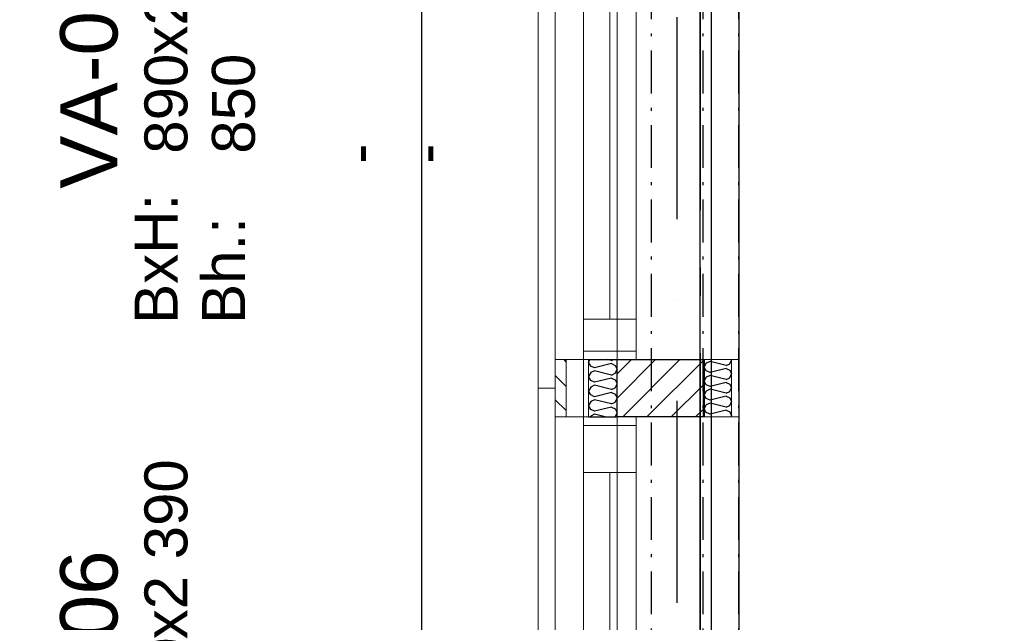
# Model space of a CAD drawing. Header units: millimetres. Extents: x -173281 to 144469, y -85977 to 83288.
# Tile 230 of 256: x -78862 to -77142, y -21486 to -20433. Entities that reach past the tile are written whole.
import ezdxf
from ezdxf.enums import TextEntityAlignment as Align

# ---------------------------------------------------------------- set-up
doc = ezdxf.new("R2010")
doc.units = ezdxf.units.MM
doc.header["$LTSCALE"] = 0.5
doc.header["$MEASUREMENT"] = 0
for name, pattern in [('Akselinje', [1500, 1000, -200, 100, -200]), ('Over snittplan', [260, 150, -50, 10, -50]), ('PLINE', [0]), ('Prikk & stiplet', [1340.555525, 705.555534, -352.777767, 0, -282.222223])]:
    doc.linetypes.add(name, pattern=pattern)
for name, color, linetype in [('222- Søyler  (Skravur)(Nye konstruksjoner)', 7, 'Continuous'), ('222- Søyler (Nye konstruksjoner)', 7, 'Continuous'), ('223- Bjelker(Nye konstruksjoner)', 7, 'Continuous'), ('232- Ikke-bærende yttervegger (Skravur)(Nye konstruksjoner)', 7, 'Continuous'), ('232- Ikke-bærende yttervegger(Nye konstruksjoner)', 7, 'Continuous'), ('235- Utvendig kledning og overflate (Skravur)(Nye konstruksjoner)', 7, 'Continuous'), ('244- Vinduer_ dører_ foldevegger(Nye konstruksjoner)', 7, 'Continuous'), ('252- Gulv på grunn_ bunnplate', 7, 'Continuous'), ('253- Oppforet gulv_ påstøp(Nye konstruksjoner)', 7, 'Continuous'), ('256- Faste himlinger og overflatebehandling(Nye konstruksjoner)', 7, 'Continuous'), ('82-- Modullinjer', 7, 'Continuous'), ('852- Teknisk_symbolsk informasjon_ bygning(Nye konstruksjoner)', 7, 'Continuous'), ('862- M___Nettoareal(Nye konstruksjoner)', 7, 'Continuous'), ('862- M___Nettoareal(Polylinje)(Nye konstruksjoner)', 7, 'Continuous'), ('862- M___Nettoareal(Tekst)(Nye konstruksjoner)', 7, 'Continuous'), ('tiltaksgrense', 7, 'Continuous')]:
    doc.layers.add(name, color=color, linetype=linetype)
for name, color, linetype, lineweight in [('234- Vinduer_ dører_ porter(Nye konstruksjoner)', 7, 'Continuous', 0), ('235- Utvendig kledning og overflate(Nye konstruksjoner)', 7, 'Continuous', 0), ('236- Innvendig kledning og overflate(Nye konstruksjoner)', 7, 'Continuous', 0)]:
    doc.layers.add(name, color=color, linetype=linetype, lineweight=lineweight)
doc.styles.add('GENERATED_STYLE_1', font='arial.ttf')
doc.styles.add('GENERATED_STYLE_2', font='arial.ttf')
doc.linetypes.add('Tiltaksgrense', pattern='A,0,[6,A-2607.111 Plan 1. etasje1.Shx,S=4.761905,R=0,X=0,Y=0],-1200,0', length=1200)

# ---------------------------------------------------------------- blocks, each defined once
blk = doc.blocks.new('Dans_teater_A-120_6', base_point=(-73175.2, -21455.7))
at = {"layer": '862- M___Nettoareal(Polylinje)(Nye konstruksjoner)', "linetype": 'PLINE', "flags": 128}
blk.add_lwpolyline([(-77605.7, -22311.9), (-77605.7, -25661.9), (-76468.2, -25661.9), (-76468.2, -25666.9), (-68938.2, -25666.9), (-68938.2, -22216.9), (-68938.2, -18756.9), (-77605.7, -18756.9), (-77605.7, -22121.9), (-77668.2, -22121.9), (-77768.2, -22121.9), (-77768.2, -22311.9), (-77668.2, -22311.9)], close=True, dxfattribs=at)
at = {"layer": '862- M___Nettoareal(Tekst)(Nye konstruksjoner)', "style": 'GENERATED_STYLE_1'}
for tag, height, p in [('DUMMY_862', 150, (-73293.1, -20924)), ('ROOM_NAME', 150, (-73293.1, -22021.7)), ('DUMMY_861', 100, (-73450.2, -21621.5)), ('ROOM_NUMBER', 100, (-73450.2, -22010.3)), ('DUMMY_863', 100, (-73057.4, -21987.4))]:
    blk.add_attdef(tag, text='', height=height, rotation=90, dxfattribs=at).set_placement(p, align=Align.TOP_LEFT)
blk = doc.blocks.new('*X600')
at = {"layer": '235- Utvendig kledning og overflate (Skravur)(Nye konstruksjoner)', "linetype": 'PLINE'}
for p, q in [((-77865.8, -21026.9), (-77868.2, -21031.1)), ((-77864.3, -21038), (-77868.2, -21031.1)), ((-77828.2, -21028.5), (-77834.4, -21026.9)), ((-77828.2, -21028.5), (-77824.8, -21026.9)), ((-77864.3, -21049.5), (-77868.2, -21056.4)), ((-77857.5, -21041.1), (-77864.3, -21038)), ((-77857.5, -21046.4), (-77864.3, -21049.5)), ((-77828.2, -21033.8), (-77857.5, -21041.1)), ((-77828.2, -21053.8), (-77857.5, -21046.4)), ((-77828.2, -21033.8), (-77821.4, -21036.9)), ((-77821.4, -21036.9), (-77818.2, -21043.8)), ((-77821.4, -21050.7), (-77818.2, -21043.8)), ((-77864.3, -21063.3), (-77868.2, -21056.4)), ((-77857.5, -21066.4), (-77864.3, -21063.3)), ((-77828.2, -21059.1), (-77857.5, -21066.4)), ((-77828.2, -21053.8), (-77821.4, -21050.7)), ((-77828.2, -21059.1), (-77821.4, -21062.2)), ((-77821.4, -21062.2), (-77818.2, -21069.1)), ((-77864.3, -21074.8), (-77868.2, -21081.7)), ((-77864.3, -21088.6), (-77868.2, -21081.7)), ((-77857.5, -21071.7), (-77864.3, -21074.8)), ((-77828.2, -21079.1), (-77857.5, -21071.7)), ((-77828.2, -21084.4), (-77857.5, -21091.7)), ((-77828.2, -21079.1), (-77821.4, -21076)), ((-77828.2, -21084.4), (-77821.4, -21087.4)), ((-77821.4, -21076), (-77818.2, -21069.1)), ((-77864.3, -21100.1), (-77868.2, -21107)), ((-77857.5, -21091.7), (-77864.3, -21088.6)), ((-77857.5, -21097), (-77864.3, -21100.1)), ((-77828.2, -21104.3), (-77857.5, -21097)), ((-77828.2, -21104.3), (-77821.4, -21101.3)), ((-77821.4, -21087.4), (-77818.2, -21094.4)), ((-77821.4, -21101.3), (-77818.2, -21094.4)), ((-77864.3, -21113.9), (-77868.2, -21107)), ((-77857.5, -21117), (-77864.3, -21113.9)), ((-77828.2, -21109.7), (-77857.5, -21117)), ((-77828.2, -21109.7), (-77821.4, -21112.7)), ((-77821.4, -21112.7), (-77818.2, -21119.6)), ((-77864.3, -21125.4), (-77865.2, -21126.9)), ((-77857.5, -21122.3), (-77864.3, -21125.4)), ((-77839, -21126.9), (-77857.5, -21122.3)), ((-77822.2, -21126.9), (-77821.4, -21126.6)), ((-77821.4, -21126.6), (-77818.2, -21119.6))]:
    blk.add_line(p, q, dxfattribs=at)
blk = doc.blocks.new('Vindustempel[59]', base_point=(-77926.2, -20566.9))
at = {"layer": '852- Teknisk_symbolsk informasjon_ bygning(Nye konstruksjoner)', "char_height": 75, "attachment_point": 1, "rotation": 90, "style": 'GENERATED_STYLE_1'}
for s, insert in [('\\A1;{\\pql;\\pt0,50;\\fArial|b0|i0|c0|p0;\\W1.000000;x2\xa0390\\fArial|b0|i0|c0|p0;\\W1.000000;\\A1{\\H.66x;\\S^  ;}\\fArial|b0|i0|c0|p0;\\W1.000000;\\fArial|b0|i0|c0|p0;\\W1.000000;\\A1{\\H.66x;\\S^  ;}}', (-78643.9, -20495.5)), ('\\A1;{\\pql;\\pt0,50;\\fArial|b0|i0|c0|p0;\\W1.000000;890\\fArial|b0|i0|c0|p0;\\W1.000000;\\A1{\\H.66x;\\S^  ;}\\fArial|b0|i0|c0|p0;\\W1.000000;\\fArial|b0|i0|c0|p0;\\W1.000000;\\A1{\\H.66x;\\S^  ;}}', (-78643.9, -20667.1)), ('\\A1;{\\pql;\\pt0,50;\\fArial|b0|i0|c0|p0;\\W1.000000;850\\fArial|b0|i0|c0|p0;\\W1.000000;\\A1{\\H.66x;\\S^  ;}\\fArial|b0|i0|c0|p0;\\W1.000000;\\fArial|b0|i0|c0|p0;\\W1.000000;\\A1{\\H.66x;\\S^  ;}}', (-78526, -20667.1))]:
    blk.add_mtext(s, dxfattribs=dict(at, insert=insert))
at = {"layer": '852- Teknisk_symbolsk informasjon_ bygning(Nye konstruksjoner)', "style": 'GENERATED_STYLE_1'}
for tag, p in [('DUMMY_233', (-78661, -20186.7)), ('DUMMY_234', (-78543.2, -20495.5)), ('DUMMY_236', (-78425.3, -20667.1)), ('DUMMY_238', (-78307.4, -20684.3)), ('DUMMY_240', (-78189.6, -20684.3)), ('DUMMY_235', (-78425.3, -20947.2)), ('DUMMY_237', (-78307.4, -20947.2)), ('DUMMY_239', (-78189.6, -20947.2)), ('strUnitPrefix', (-78661, -20964.3)), ('strSillPrefix', (-78543.2, -20964.3))]:
    blk.add_attdef(tag, text='', height=75, rotation=90, dxfattribs=at).set_placement(p, align=Align.TOP_LEFT)
at = {"layer": '852- Teknisk_symbolsk informasjon_ bygning(Nye konstruksjoner)', "style": 'GENERATED_STYLE_2'}
blk.add_attdef('AC_WIDO_ID', text='', height=100, rotation=90, dxfattribs=at).set_placement((-78661, -20534.3), align=Align.BOTTOM_CENTER)
blk = doc.blocks.new('Vindu[59]')
at = {"layer": '234- Vinduer_ dører_ porter(Nye konstruksjoner)', "linetype": 'PLINE'}
for p, q in [((-77926.2, -20056.9), (-77956.2, -20056.9)), ((-77956.2, -20056.9), (-77956.2, -21076.9)), ((-77926.2, -20106.9), (-77926.2, -21026.9)), ((-77877.2, -20106.9), (-77877.2, -20121.9)), ((-77818.2, -20106.9), (-77818.2, -21026.9)), ((-77785.2, -20121.9), (-77785.2, -20106.9)), ((-77877.2, -20121.9), (-77877.2, -20177.9)), ((-77785.2, -20121.9), (-77877.2, -20121.9)), ((-77785.2, -20177.9), (-77785.2, -20121.9)), ((-77877.2, -20177.9), (-77785.2, -20177.9)), ((-77877.2, -20177.9), (-77877.2, -20955.9)), ((-77831.2, -20177.9), (-77831.2, -20955.9)), ((-77785.2, -20955.9), (-77785.2, -20177.9)), ((-77785.2, -20955.9), (-77877.2, -20955.9)), ((-77877.2, -20955.9), (-77877.2, -21011.9)), ((-77785.2, -21011.9), (-77785.2, -20955.9)), ((-77877.2, -21011.9), (-77877.2, -21026.9)), ((-77785.2, -21011.9), (-77877.2, -21011.9)), ((-77785.2, -21026.9), (-77785.2, -21011.9)), ((-77956.2, -21076.9), (-77926.2, -21076.9))]:
    blk.add_line(p, q, dxfattribs=at)
at = {"layer": '235- Utvendig kledning og overflate(Nye konstruksjoner)', "linetype": 'PLINE'}
for p, q in [((-77926.2, -20106.9), (-77926.2, -20056.9)), ((-77926.2, -20106.9), (-77907.2, -20106.9)), ((-77907.2, -20106.9), (-77877.2, -20106.9)), ((-77877.2, -20106.9), (-77868.2, -20106.9)), ((-77877.2, -20106.9), (-77868.2, -20106.9)), ((-77926.2, -21026.9), (-77907.2, -21026.9)), ((-77926.2, -21026.9), (-77926.2, -21076.9)), ((-77907.2, -21026.9), (-77877.2, -21026.9)), ((-77877.2, -21026.9), (-77868.2, -21026.9)), ((-77877.2, -21026.9), (-77868.2, -21026.9))]:
    blk.add_line(p, q, dxfattribs=at)
at = {"layer": '244- Vinduer_ dører_ foldevegger(Nye konstruksjoner)', "linetype": 'PLINE'}
for p, q in [((-77868.2, -20106.9), (-77818.2, -20106.9)), ((-77868.2, -20106.9), (-77818.2, -20106.9)), ((-77868.2, -21026.9), (-77818.2, -21026.9)), ((-77868.2, -21026.9), (-77818.2, -21026.9))]:
    blk.add_line(p, q, dxfattribs=at)
at = {"layer": '852- Teknisk_symbolsk informasjon_ bygning(Nye konstruksjoner)'}
ref = blk.add_blockref('Vindustempel[59]', (-77926.2, -20566.9), dxfattribs=at)
ref.add_attrib('AC_WIDO_ID', 'VA-07', dxfattribs={"color": 7, "height": 100, "rotation": 90, "style": 'GENERATED_STYLE_2'}).set_placement((-78661, -20534.3), align=Align.BOTTOM_CENTER)
ref.add_attrib('strUnitPrefix', 'BxH:', dxfattribs={"color": 7, "height": 75, "rotation": 90, "style": 'GENERATED_STYLE_1'}).set_placement((-78661, -20964.3), align=Align.TOP_LEFT)
ref.add_attrib('strSillPrefix', 'Bh.:', dxfattribs={"color": 7, "height": 75, "rotation": 90, "style": 'GENERATED_STYLE_1'}).set_placement((-78543.2, -20964.3), align=Align.TOP_LEFT)
ref.add_attrib('DUMMY_238', '-', dxfattribs={"color": 7, "height": 75, "rotation": 90, "style": 'GENERATED_STYLE_1'}).set_placement((-78307.4, -20684.3), align=Align.TOP_LEFT)
ref.add_attrib('DUMMY_240', '-', dxfattribs={"color": 7, "height": 75, "rotation": 90, "style": 'GENERATED_STYLE_1'}).set_placement((-78189.6, -20684.3), align=Align.TOP_LEFT)
blk = doc.blocks.new('Vindustempel[60]', base_point=(-77926.2, -21586.9))
at = {"layer": '852- Teknisk_symbolsk informasjon_ bygning(Nye konstruksjoner)', "char_height": 75, "attachment_point": 1, "rotation": 90, "style": 'GENERATED_STYLE_1'}
for s, insert in [('\\A1;{\\pql;\\pt0,50;\\fArial|b0|i0|c0|p0;\\W1.000000;x2\xa0390\\fArial|b0|i0|c0|p0;\\W1.000000;\\A1{\\H.66x;\\S^  ;}\\fArial|b0|i0|c0|p0;\\W1.000000;\\fArial|b0|i0|c0|p0;\\W1.000000;\\A1{\\H.66x;\\S^  ;}}', (-78643.9, -21515.5)), ('\\A1;{\\pql;\\pt0,50;\\fArial|b0|i0|c0|p0;\\W1.000000;890\\fArial|b0|i0|c0|p0;\\W1.000000;\\A1{\\H.66x;\\S^  ;}\\fArial|b0|i0|c0|p0;\\W1.000000;\\fArial|b0|i0|c0|p0;\\W1.000000;\\A1{\\H.66x;\\S^  ;}}', (-78643.9, -21687.1)), ('\\A1;{\\pql;\\pt0,50;\\fArial|b0|i0|c0|p0;\\W1.000000;850\\fArial|b0|i0|c0|p0;\\W1.000000;\\A1{\\H.66x;\\S^  ;}\\fArial|b0|i0|c0|p0;\\W1.000000;\\fArial|b0|i0|c0|p0;\\W1.000000;\\A1{\\H.66x;\\S^  ;}}', (-78526, -21687.1))]:
    blk.add_mtext(s, dxfattribs=dict(at, insert=insert))
at = {"layer": '852- Teknisk_symbolsk informasjon_ bygning(Nye konstruksjoner)', "style": 'GENERATED_STYLE_1'}
for tag, p in [('DUMMY_233', (-78661, -21206.7)), ('DUMMY_234', (-78543.2, -21515.5)), ('DUMMY_236', (-78425.3, -21687.1)), ('DUMMY_238', (-78307.4, -21704.3)), ('DUMMY_240', (-78189.6, -21704.3)), ('strUnitPrefix', (-78661, -21984.3)), ('DUMMY_235', (-78425.3, -21967.2)), ('DUMMY_237', (-78307.4, -21967.2)), ('DUMMY_239', (-78189.6, -21967.2)), ('strSillPrefix', (-78543.2, -21984.3))]:
    blk.add_attdef(tag, text='', height=75, rotation=90, dxfattribs=at).set_placement(p, align=Align.TOP_LEFT)
at = {"layer": '852- Teknisk_symbolsk informasjon_ bygning(Nye konstruksjoner)', "style": 'GENERATED_STYLE_2'}
blk.add_attdef('AC_WIDO_ID', text='', height=100, rotation=90, dxfattribs=at).set_placement((-78661, -21554.3), align=Align.BOTTOM_CENTER)
blk = doc.blocks.new('Vindu[60]')
at = {"layer": '234- Vinduer_ dører_ porter(Nye konstruksjoner)', "linetype": 'PLINE'}
for p, q in [((-77956.2, -22096.9), (-77956.2, -21076.9)), ((-77956.2, -21076.9), (-77926.2, -21076.9)), ((-77926.2, -22046.9), (-77926.2, -21126.9)), ((-77877.2, -21141.9), (-77877.2, -21126.9)), ((-77818.2, -22046.9), (-77818.2, -21126.9)), ((-77785.2, -21126.9), (-77785.2, -21141.9)), ((-77877.2, -21223.9), (-77877.2, -21141.9)), ((-77785.2, -21141.9), (-77877.2, -21141.9)), ((-77785.2, -21141.9), (-77785.2, -21223.9)), ((-77785.2, -21223.9), (-77877.2, -21223.9)), ((-77877.2, -21949.9), (-77877.2, -21223.9)), ((-77831.2, -21949.9), (-77831.2, -21223.9)), ((-77785.2, -21223.9), (-77785.2, -21949.9)), ((-77877.2, -22031.9), (-77877.2, -21949.9)), ((-77877.2, -21949.9), (-77785.2, -21949.9)), ((-77785.2, -21949.9), (-77785.2, -22031.9)), ((-77877.2, -22046.9), (-77877.2, -22031.9)), ((-77785.2, -22031.9), (-77877.2, -22031.9)), ((-77785.2, -22031.9), (-77785.2, -22046.9)), ((-77926.2, -22096.9), (-77956.2, -22096.9))]:
    blk.add_line(p, q, dxfattribs=at)
at = {"layer": '235- Utvendig kledning og overflate(Nye konstruksjoner)', "linetype": 'PLINE'}
for p, q in [((-77926.2, -21126.9), (-77926.2, -21076.9)), ((-77926.2, -21126.9), (-77907.2, -21126.9)), ((-77907.2, -21126.9), (-77877.2, -21126.9)), ((-77877.2, -21126.9), (-77868.2, -21126.9)), ((-77877.2, -21126.9), (-77868.2, -21126.9)), ((-77926.2, -22046.9), (-77907.2, -22046.9)), ((-77926.2, -22046.9), (-77926.2, -22096.9)), ((-77907.2, -22046.9), (-77877.2, -22046.9)), ((-77877.2, -22046.9), (-77868.2, -22046.9)), ((-77877.2, -22046.9), (-77868.2, -22046.9))]:
    blk.add_line(p, q, dxfattribs=at)
at = {"layer": '244- Vinduer_ dører_ foldevegger(Nye konstruksjoner)', "linetype": 'PLINE'}
for p, q in [((-77868.2, -21126.9), (-77818.2, -21126.9)), ((-77868.2, -21126.9), (-77818.2, -21126.9)), ((-77868.2, -22046.9), (-77818.2, -22046.9)), ((-77868.2, -22046.9), (-77818.2, -22046.9))]:
    blk.add_line(p, q, dxfattribs=at)
at = {"layer": '852- Teknisk_symbolsk informasjon_ bygning(Nye konstruksjoner)'}
ref = blk.add_blockref('Vindustempel[60]', (-77926.2, -21586.9), dxfattribs=at)
ref.add_attrib('AC_WIDO_ID', 'VA-06', dxfattribs={"color": 7, "height": 100, "rotation": 90, "style": 'GENERATED_STYLE_2'}).set_placement((-78661, -21554.3), align=Align.BOTTOM_CENTER)
ref.add_attrib('strUnitPrefix', 'BxH:', dxfattribs={"color": 7, "height": 75, "rotation": 90, "style": 'GENERATED_STYLE_1'}).set_placement((-78661, -21984.3), align=Align.TOP_LEFT)
ref.add_attrib('strSillPrefix', 'Bh.:', dxfattribs={"color": 7, "height": 75, "rotation": 90, "style": 'GENERATED_STYLE_1'}).set_placement((-78543.2, -21984.3), align=Align.TOP_LEFT)
ref.add_attrib('DUMMY_238', '-', dxfattribs={"color": 7, "height": 75, "rotation": 90, "style": 'GENERATED_STYLE_1'}).set_placement((-78307.4, -21704.3), align=Align.TOP_LEFT)
ref.add_attrib('DUMMY_240', '-', dxfattribs={"color": 7, "height": 75, "rotation": 90, "style": 'GENERATED_STYLE_1'}).set_placement((-78189.6, -21704.3), align=Align.TOP_LEFT)
blk = doc.blocks.new('*X1094')
at = {"layer": '232- Ikke-bærende yttervegger (Skravur)(Nye konstruksjoner)', "linetype": 'PLINE'}
for p, q in [((-77662.5, -21033.1), (-77666.2, -21039.7)), ((-77656, -21030.1), (-77662.5, -21033.1)), ((-77627.8, -21037.2), (-77656, -21030.1)), ((-77621.3, -21034.2), (-77618.2, -21027.6)), ((-77618.5, -21026.9), (-77618.2, -21027.6)), ((-77662.5, -21046.4), (-77666.2, -21039.7)), ((-77656, -21049.3), (-77662.5, -21046.4)), ((-77627.8, -21042.3), (-77656, -21049.3)), ((-77627.8, -21037.2), (-77621.3, -21034.2)), ((-77627.8, -21042.3), (-77621.3, -21045.2)), ((-77621.3, -21045.2), (-77618.2, -21051.9)), ((-77662.5, -21057.4), (-77666.2, -21064)), ((-77662.5, -21070.6), (-77666.2, -21064)), ((-77656, -21054.4), (-77662.5, -21057.4)), ((-77627.8, -21061.5), (-77656, -21054.4)), ((-77627.8, -21066.6), (-77656, -21073.6)), ((-77627.8, -21061.5), (-77621.3, -21058.5)), ((-77627.8, -21066.6), (-77621.3, -21069.5)), ((-77621.3, -21058.5), (-77618.2, -21051.9)), ((-77662.5, -21081.7), (-77666.2, -21088.3)), ((-77656, -21073.6), (-77662.5, -21070.6)), ((-77656, -21078.7), (-77662.5, -21081.7)), ((-77627.8, -21085.7), (-77656, -21078.7)), ((-77627.8, -21085.7), (-77621.3, -21082.8)), ((-77621.3, -21069.5), (-77618.2, -21076.1)), ((-77621.3, -21082.8), (-77618.2, -21076.1)), ((-77662.5, -21094.9), (-77666.2, -21088.3)), ((-77656, -21097.9), (-77662.5, -21094.9)), ((-77627.8, -21090.8), (-77656, -21097.9)), ((-77627.8, -21090.8), (-77621.3, -21093.8)), ((-77621.3, -21093.8), (-77618.2, -21100.4)), ((-77621.3, -21107.1), (-77618.2, -21100.4)), ((-77662.5, -21105.9), (-77666.2, -21112.6)), ((-77662.5, -21119.2), (-77666.2, -21112.6)), ((-77656, -21103), (-77662.5, -21105.9)), ((-77627.8, -21110), (-77656, -21103)), ((-77627.8, -21115.1), (-77656, -21122.2)), ((-77627.8, -21110), (-77621.3, -21107.1)), ((-77627.8, -21115.1), (-77621.3, -21118.1)), ((-77621.3, -21118.1), (-77618.2, -21124.7)), ((-77656, -21122.2), (-77662.5, -21119.2)), ((-77619.2, -21126.9), (-77618.2, -21124.7))]:
    blk.add_line(p, q, dxfattribs=at)
blk = doc.blocks.new('Standard grid marker[179]', base_point=(-77673.2, 26434.4))
at = {"layer": '82-- Modullinjer', "linetype": 'Akselinje'}
blk.add_line((-77673.2, 26234.4), (-77673.2, -50374.4), dxfattribs=at)
at = {"layer": '82-- Modullinjer', "style": 'GENERATED_STYLE_2'}
for tag, p in [('AC_MarkerText_1_0', (-77800.7, 26644.4)), ('AC_MarkerText_1_1', (-77800.7, -50864.4))]:
    blk.add_attdef(tag, text='', height=175, rotation=90, dxfattribs=at).set_placement(p, align=Align.TOP_CENTER)

msp = doc.modelspace()

# ---------------------------------------------------------------- hatches: boundary and pattern name
at = {"layer": '222- Søyler  (Skravur)(Nye konstruksjoner)', "linetype": 'Continuous'}
h = msp.add_hatch(dxfattribs=at)
h.set_pattern_fill('Skrålinjer_1', color=256, style=0, pattern_type=2)
h.set_pattern_definition([(45, (0, 0), (-21.213203, 21.213203), [])])
h.paths.add_polyline_path([(-77668.2, -21026.9), (-77818.2, -21026.9), (-77818.2, -21126.9), (-77668.2, -21126.9)])
at = {"layer": '232- Ikke-bærende yttervegger (Skravur)(Nye konstruksjoner)', "linetype": 'Continuous'}
msp.add_hatch(color=256, dxfattribs=at).paths.add_polyline_path([(-77666.2, -21026.9), (-77668.2, -21026.9), (-77668.2, -21126.9), (-77666.2, -21126.9)])
h = msp.add_hatch(dxfattribs=at)
h.set_pattern_fill('Gips', color=256, style=0, pattern_type=2)
h.set_pattern_definition([(270, (0, 0), (86.60254, 0), [0, -50]), (270, (43.3, -25), (86.60254, 0), [0, -50])])
h.paths.add_polyline_path([(-77618.2, -21126.9), (-77605.7, -21126.9), (-77605.7, -21026.9), (-77618.2, -21026.9)])
at = {"layer": '235- Utvendig kledning og overflate (Skravur)(Nye konstruksjoner)', "linetype": 'Continuous'}
h = msp.add_hatch(dxfattribs=at)
h.set_pattern_fill('Skrålinjer_1', color=256, style=0, pattern_type=2)
h.set_pattern_definition([(315, (0, 0), (21.213203, 21.213203), [])])
h.paths.add_polyline_path([(-77907.2, -21026.9), (-77926.2, -21026.9), (-77926.2, -21126.9), (-77907.2, -21126.9)])
h = msp.add_hatch(dxfattribs=at)
h.set_pattern_fill('Prikker_tett', color=256, style=0, pattern_type=2)
h.set_pattern_definition([(0, (0, 0), (0, 43.30127), [0, -25]), (0, (12.5, 21.65), (0, 43.30127), [0, -25])])
h.paths.add_polyline_path([(-77868.2, -21026.9), (-77877.2, -21026.9), (-77877.2, -21126.9), (-77868.2, -21126.9)])

# ---------------------------------------------------------------- linework, layer by layer
at = {"layer": '222- Søyler (Nye konstruksjoner)', "linetype": 'PLINE', "flags": 128}
msp.add_lwpolyline([(-77668.2, -21026.9), (-77668.2, -21126.9), (-77818.2, -21126.9), (-77818.2, -21026.9)], close=True, dxfattribs=at)
at = {"layer": '223- Bjelker(Nye konstruksjoner)', "linetype": 'Over snittplan'}
for p, q in [((-77758.2, -22121.9), (-77758.2, -18711.9)), ((-77668.2, -22121.9), (-77668.2, -18711.9))]:
    msp.add_line(p, q, dxfattribs=at)
at = {"layer": '223- Bjelker(Nye konstruksjoner)', "linetype": 'Prikk & stiplet'}
msp.add_line((-77713.2, -22121.9), (-77713.2, -18711.9), dxfattribs=at)
at = {"layer": '232- Ikke-bærende yttervegger(Nye konstruksjoner)', "linetype": 'PLINE'}
msp.add_line((-77666.2, -21026.9), (-77666.2, -21126.9), dxfattribs=at)
at = {"layer": '235- Utvendig kledning og overflate(Nye konstruksjoner)', "linetype": 'PLINE'}
for p, q in [((-77926.2, -21026.9), (-77926.2, -21076.9)), ((-77907.2, -21026.9), (-77907.2, -21126.9)), ((-77877.2, -21026.9), (-77877.2, -21126.9)), ((-77868.2, -21026.9), (-77868.2, -21126.9)), ((-77926.2, -21126.9), (-77926.2, -21076.9))]:
    msp.add_line(p, q, dxfattribs=at)
at = {"layer": '235- Utvendig kledning og overflate(Nye konstruksjoner)', "linetype": 'PLINE', "flags": 128}
for points in [[(-77926.2, -20106.9), (-77926.2, -21026.9)], [(-77605.7, -21026.9), (-77605.7, -20106.9)], [(-77926.2, -21026.9), (-77926.2, -21126.9)], [(-77926.2, -21026.9), (-77877.2, -21026.9), (-77818.2, -21026.9)], [(-77818.2, -21126.9), (-77818.2, -21026.9)], [(-77818.2, -21026.9), (-77668.2, -21026.9)], [(-77668.2, -21026.9), (-77666.2, -21026.9)], [(-77666.2, -21026.9), (-77618.2, -21026.9)], [(-77618.2, -21026.9), (-77605.7, -21026.9)], [(-77818.2, -21126.9), (-77877.2, -21126.9), (-77926.2, -21126.9)], [(-77926.2, -21126.9), (-77926.2, -22046.9)], [(-77668.2, -21126.9), (-77818.2, -21126.9)], [(-77666.2, -21126.9), (-77668.2, -21126.9)], [(-77618.2, -21126.9), (-77666.2, -21126.9)], [(-77605.7, -21126.9), (-77618.2, -21126.9)], [(-77605.7, -22046.9), (-77605.7, -21126.9)]]:
    msp.add_lwpolyline(points, dxfattribs=at)
at = {"layer": '236- Innvendig kledning og overflate(Nye konstruksjoner)', "linetype": 'PLINE'}
msp.add_line((-77618.2, -21126.9), (-77618.2, -21026.9), dxfattribs=at)
at = {"layer": '236- Innvendig kledning og overflate(Nye konstruksjoner)', "linetype": 'PLINE', "flags": 128}
msp.add_lwpolyline([(-77605.7, -21126.9), (-77605.7, -21026.9)], dxfattribs=at)
at = {"layer": '252- Gulv på grunn_ bunnplate', "linetype": 'PLINE', "flags": 128}
msp.add_lwpolyline([(-77673.2, -18641.9), (-68938.2, -18641.9), (-68938.2, -25666.9), (-76468.2, -25666.9), (-76468.2, -25596.9), (-77673.2, -25596.9)], close=True, dxfattribs=at)
at = {"layer": '253- Oppforet gulv_ påstøp(Nye konstruksjoner)', "linetype": 'PLINE', "flags": 128}
msp.add_lwpolyline([(-77653.7, -18756.9), (-68938.2, -18756.9), (-68938.2, -25666.9), (-77653.7, -25666.9)], close=True, dxfattribs=at)
at = {"layer": '256- Faste himlinger og overflatebehandling(Nye konstruksjoner)', "linetype": 'Over snittplan', "flags": 128}
msp.add_lwpolyline([(-77605.7, -22121.9), (-77605.7, -18756.9)], dxfattribs=at)
at = {"layer": 'tiltaksgrense', "linetype": 'Tiltaksgrense', "flags": 128}
msp.add_lwpolyline([(-55178.2, 5360.6), (-61363.2, 5360.6), (-61363.2, 4883.1), (-69171.4, 4883.1), (-69171.4, 5683.1), (-73578.2, 5683.1), (-73578.2, 6183.1), (-74668.2, 6183.1), (-74668.2, 5683.1), (-76568.2, 5683.1), (-76568.2, -11539.4), (-78159.8, -11539.4), (-78159.8, -15016.9), (-80827.2, -15016.9), (-80827.2, -20056.9), (-78159.8, -20056.9), (-78159.8, -23456.9), (-79618.2, -23456.9), (-79618.2, -25816.9), (-78459.8, -25816.9), (-78459.8, -28216.9), (-79618.2, -28216.9), (-79618.2, -30776.9), (-78618.2, -30776.9), (-78618.2, -46935.2), (-65073.2, -46935.2), (-65073.2, -49374.4), (-60100.5, -49374.4), (-60100.5, -43594.5), (-58646.7, -43594.5), (-58646.7, -35840.5), (-59912.9, -35840.5), (-59912.9, -25512.6), (-59928.6, -25512.6), (-59928.6, -1216.9), (-55178.2, -1216.9)], close=True, dxfattribs=at)

# ---------------------------------------------------------------- block references
at = {"layer": '232- Ikke-bærende yttervegger(Nye konstruksjoner)'}
msp.add_blockref('*X1094', (0, 0), dxfattribs=at)
at = {"layer": '235- Utvendig kledning og overflate(Nye konstruksjoner)'}
msp.add_blockref('*X600', (0, 0), dxfattribs=at)
at = {"layer": '244- Vinduer_ dører_ foldevegger(Nye konstruksjoner)', "linetype": 'PLINE'}
for name in ['Vindu[59]', 'Vindu[60]']:
    msp.add_blockref(name, (0, 0), dxfattribs=at)
at = {"layer": '82-- Modullinjer', "linetype": 'PLINE'}
msp.add_blockref('Standard grid marker[179]', (-77673.2, 26434.4), dxfattribs=at)
at = {"layer": '862- M___Nettoareal(Nye konstruksjoner)', "linetype": 'Continuous'}
msp.add_blockref('Dans_teater_A-120_6', (-73175.2, -21455.7), dxfattribs=at)

doc.saveas('drawing.dxf')
